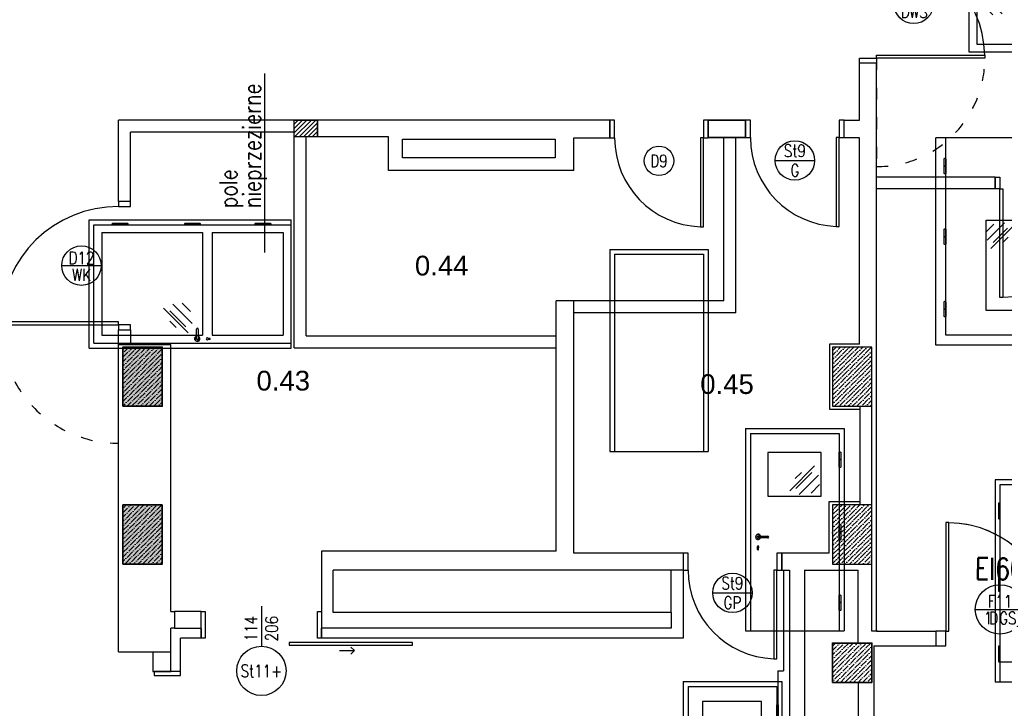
# Model space of a CAD drawing. Header units: millimetres. Extents: x 44889 to 52866, y -11417 to -4315.
# Tile 58 of 74: x 50444 to 50943, y -6979 to -6630. Entities that reach past the tile are written whole.
import ezdxf

# ---------------------------------------------------------------- set-up
doc = ezdxf.new("R2010")
doc.units = ezdxf.units.MM
doc.linetypes.add('Zestawienia drzwi i okien$0$ACAD_ISO03W100', pattern=[30, 12, -18])
doc.layers.get('0').update_dxf_attribs({"color": 9})
for name, color, linetype, lineweight in [('kreskowanie', 9, 'Continuous', 18), ('słupy gr0.7', 9, 'Continuous', 35), ('Zestawienia drzwi i okien$0$^ dymoszczelne', 251, 'Continuous', 25)]:
    doc.layers.add(name, color=color, linetype=linetype, lineweight=lineweight)
for name, color, linetype in [('Podkład', 9, 'Continuous'), ('Zestawienia drzwi i okien$0$+ stolarka przekrój', 251, 'Continuous'), ('Zestawienia drzwi i okien$0$^ opisy p.poż.', 251, 'Continuous'), ('Zestawienia drzwi i okien$0$^ opisy stolarki zestawcze', 251, 'Continuous')]:
    doc.layers.add(name, color=color, linetype=linetype)
doc.layers.add('Zestawienia drzwi i okien$0$+ stolarka widok', color=251, linetype='Continuous', plot=False)
doc.layers.add('Zestawienia drzwi i okien$0$^ opis stolarki', color=251, linetype='Continuous', lineweight=25, plot=False)
doc.styles.get("Standard").update_dxf_attribs({"font": 'arial.ttf', "height": 15})
doc.styles.add('Zestawienia drzwi i okien$0$1.100', font='romans.shx', dxfattribs={"width": 0.8, "height": 16})
doc.styles.add('Zestawienia drzwi i okien$0$anka1', font='romans.shx', dxfattribs={"width": 0.8})
pattern_1 = [(45, (44431.0084, -9527.6914), (0.841899, 3.08696304), [3.96875, -0.79375, 0, -0.79375])]

# ---------------------------------------------------------------- blocks, each defined once
blk = doc.blocks.new('słup 4')
at = {"layer": 'kreskowanie'}
h = blk.add_hatch(dxfattribs=at)
h.set_pattern_fill('ANSI36', color=256, style=0)
h.set_pattern_definition([(45, (-20, -40), (1.6838, 6.17393), [7.9375, -1.5875, 0, -1.5875])])
h.paths.add_polyline_path([(20, 20), (-20, 20), (-20, -40), (20, -40)])
at = {"layer": 'słupy gr0.7'}
blk.add_lwpolyline([(-20, -40), (20, -40), (20, 20), (-20, 20)], close=True, dxfattribs=at)
blk = doc.blocks.new('słup 2')
at = {"layer": 'kreskowanie'}
h = blk.add_hatch(dxfattribs=at)
h.set_pattern_fill('ANSI36', color=256, style=0)
h.set_pattern_definition([(45, (-1340, -20), (1.683798, 6.173926), [7.9375, -1.5875, 0, -1.5875])])
h.paths.add_polyline_path([(20, -20), (20, 20), (-20, 20), (-20, -20)])
at = {"layer": 'słupy gr0.7'}
blk.add_lwpolyline([(-20, -20), (20, -20), (20, 20), (-20, 20)], close=True, dxfattribs=at)
blk = doc.blocks.new('*U15380')
for p, q in [((-17.21, -9.49), (7.96, 15.68)), ((-11.63, 2.83), (-5.35, 9.11)), ((-11.09, -7.2), (5.15, 9.04)), ((-7.68, -13.42), (11.93, 6.2)), ((4.5, -11.79), (13.03, -3.26))]:
    blk.add_line(p, q)
blk = doc.blocks.new('*U15599')
at = {"layer": 'Zestawienia drzwi i okien$0$+ stolarka przekrój'}
for p, q in [((-42.5, 4), (42.5, 4)), ((-42.5, 4), (-42.5, -4)), ((-34.5, 4), (-34.5, -4)), ((-34.5, 0), (34.5, 0)), ((34.5, 4), (34.5, -4)), ((42.5, 4), (42.5, -4)), ((-42.5, -4), (42.5, -4))]:
    blk.add_line(p, q, dxfattribs=at)
at = {"layer": 'Zestawienia drzwi i okien$0$+ stolarka widok'}
for p, q in [((42.5, -157.17), (-42.5, -157.17)), ((-42.5, -157.17), (-42.5, -267.17)), ((42.5, -157.17), (42.5, -267.17)), ((34.5, -165.17), (-34.5, -165.17)), ((-34.5, -165.17), (-34.5, -259.17)), ((34.5, -165.17), (34.5, -259.17)), ((34.5, -259.17), (-34.5, -259.17)), ((42.5, -267.17), (-42.5, -267.17))]:
    blk.add_line(p, q, dxfattribs=at)
at = {"layer": 'Zestawienia drzwi i okien$0$^ opis stolarki'}
blk.add_circle((0, 90.72), 15, dxfattribs=at)
at = {"layer": 'Zestawienia drzwi i okien$0$+ stolarka widok'}
blk.add_blockref('*U15380', (-8.52, -239.9), dxfattribs=at)
at = {"layer": 'Zestawienia drzwi i okien$0$^ opis stolarki', "ltscale": 0.1, "insert": (0, 90.72), "char_height": 12.5, "attachment_point": 5, "rotation": 90, "style": 'Zestawienia drzwi i okien$0$anka1'}
blk.add_mtext('Oz2', dxfattribs=at)
at = {"layer": 'Zestawienia drzwi i okien$0$^ opisy p.poż.', "ltscale": 0.1, "insert": (0, 119.62), "char_height": 22, "attachment_point": 5, "rotation": 180, "style": 'Zestawienia drzwi i okien$0$anka1'}
blk.add_mtext('EI60', dxfattribs=at)
blk = doc.blocks.new('*U15404')
at = {"layer": 'Zestawienia drzwi i okien$0$+ stolarka przekrój'}
for points in [[(-50, -5), (-45, -5), (-45, 12.97), (-50, 12.97)], [(45, -5), (50, -5), (50, 12.97), (45, 12.97)], [(42, -95), (45, -95), (45, -5), (42, -5)]]:
    blk.add_lwpolyline(points, close=True, dxfattribs=at)
blk.add_arc((45, -5), 90, 180, 268.08979, dxfattribs=at)
at = {"layer": 'Zestawienia drzwi i okien$0$+ stolarka widok'}
for p, q in [((-50, -117.95), (-50, -322.95)), ((-50, -117.95), (50, -117.95)), ((50, -117.95), (50, -322.95)), ((-45, -122.95), (-45, -322.95)), ((-45, -122.95), (45, -122.95)), ((45, -122.95), (45, -322.95)), ((-50, -322.95), (50, -322.95))]:
    blk.add_line(p, q, dxfattribs=at)
at = {"layer": 'Zestawienia drzwi i okien$0$^ opis stolarki', "ltscale": 0.1}
blk.add_circle((0, -28.18), 15, dxfattribs=at)
at = {"layer": 'Zestawienia drzwi i okien$0$^ opis stolarki', "ltscale": 0.1, "insert": (0, -28.18), "char_height": 12.5, "attachment_point": 5, "line_spacing_factor": 0.8, "style": 'Zestawienia drzwi i okien$0$anka1'}
blk.add_mtext('D9', dxfattribs=at)
blk = doc.blocks.new('*U16308')
at = {"layer": 'Zestawienia drzwi i okien$0$+ stolarka przekrój', "linetype": 'Zestawienia drzwi i okien$0$ACAD_ISO03W100'}
blk.add_line((180, -5), (60, -5), dxfattribs=at)
at = {"layer": 'Zestawienia drzwi i okien$0$+ stolarka przekrój'}
for points in [[(-65, -5), (-60, -5), (-60, 7), (-65, 7)], [(60, -5), (65, -5), (65, 7), (60, 7)], [(57, -125), (60, -125), (60, -5), (57, -5)]]:
    blk.add_lwpolyline(points, close=True, dxfattribs=at)
blk.add_arc((59.61, -5.37), 119.61, 179.82221, 268.75122, dxfattribs=at)
at = {"layer": 'Zestawienia drzwi i okien$0$+ stolarka przekrój', "linetype": 'Zestawienia drzwi i okien$0$ACAD_ISO03W100'}
blk.add_arc((60.36, -5.36), 119.64, 269.8291, 0.1709, dxfattribs=at)
at = {"layer": 'Zestawienia drzwi i okien$0$+ stolarka widok'}
for p, q in [((-65, -300.18), (-65, -505.18)), ((-65, -300.18), (65, -300.18)), ((-60, -305.18), (-60, -505.18)), ((-60, -305.18), (60, -305.18)), ((60, -305.18), (60, -505.18)), ((65, -300.18), (65, -505.18)), ((61.6, -331.48), (60, -331.48)), ((61.6, -331.88), (60, -331.88)), ((61.6, -404.98), (60, -404.98)), ((61.6, -405.38), (60, -405.38)), ((-52.87, -422.68), (-52.87, -421.05)), ((-51.87, -422.68), (-51.87, -421.05)), ((61.6, -476.48), (60, -476.48)), ((61.6, -476.88), (60, -476.88)), ((-60, -485.18), (60, -485.18)), ((-65, -505.18), (65, -505.18))]:
    blk.add_line(p, q, dxfattribs=at)
for points in [[(60.8, -339.68), (60.8, -339.68, -0.414214), (60, -338.88), (60, -324.48, -0.414214), (60.8, -323.68), (60.8, -323.68, -0.414214), (61.6, -324.48), (61.6, -338.88, -0.414214)], [(60.8, -413.18), (60.8, -413.18, -0.414214), (60, -412.38), (60, -397.98, -0.414214), (60.8, -397.18), (60.8, -397.18, -0.414214), (61.6, -397.98), (61.6, -412.38, -0.414214)], [(60.8, -484.68), (60.8, -484.68, -0.414214), (60, -483.88), (60, -469.48, -0.414214), (60.8, -468.68), (60.8, -468.68, -0.414214), (61.6, -469.48), (61.6, -483.88, -0.414214)]]:
    blk.add_lwpolyline(points, format="xyb", close=True, dxfattribs=at)
for points in [[(-52.37, -409.33), (-42.37, -409.33)], [(-42.37, -411.04), (-52.37, -411.04)]]:
    blk.add_lwpolyline(points, dxfattribs=at)
for centre, radius, start, end in [((-52.37, -410.18), 2.5, 19.95019, 340.04981), ((-52.16, -409.68), 2.5, 19.95019, 340.04981), ((-52.37, -410.18), 0.853, 90, 270), ((-42.37, -410.18), 0.853, 270, 90), ((-52.37, -420.18), 1, 300, 240), ((-52.37, -422.68), 0.5, 180, 360)]:
    blk.add_arc(centre, radius, start, end, dxfattribs=at)
at = {"layer": 'Zestawienia drzwi i okien$0$^ opis stolarki'}
blk.add_line((0, -62.67), (0, -22.67), dxfattribs=at)
blk.add_circle((0, -42.67), 20, dxfattribs=at)
at = {"layer": 'Zestawienia drzwi i okien$0$^ opis stolarki', "ltscale": 0.1, "char_height": 12.5, "attachment_point": 5, "rotation": 90, "style": 'Zestawienia drzwi i okien$0$anka1'}
for s, insert in [('D12', (-7.9, -42.67)), ('WK', (9.31, -42.67))]:
    blk.add_mtext(s, dxfattribs=dict(at, insert=insert))
blk = doc.blocks.new('*U16239')
at = {"layer": 'Zestawienia drzwi i okien$0$+ stolarka przekrój'}
for points in [[(-55, -5), (-60, -5), (-60, 7), (-55, 7)], [(60, -5), (55, -5), (55, 7), (60, 7)], [(-52, -115), (-55, -115), (-55, -5), (-52, -5)]]:
    blk.add_lwpolyline(points, close=True, dxfattribs=at)
blk.add_arc((-54.18, -5.79), 109.18, 271.14443, 0.41364, dxfattribs=at)
at = {"layer": 'Zestawienia drzwi i okien$0$+ stolarka widok'}
for p, q in [((-60, -300), (-60, -505)), ((60, -300), (-60, -300)), ((-55, -305), (-55, -505)), ((55, -305), (-55, -305)), ((55, -305), (55, -505)), ((60, -300), (60, -505)), ((-56.6, -331.3), (-55, -331.3)), ((-56.6, -331.7), (-55, -331.7)), ((-56.6, -404.8), (-55, -404.8)), ((-56.6, -405.2), (-55, -405.2)), ((46.87, -422.5), (46.87, -420.87)), ((47.87, -422.5), (47.87, -420.87)), ((-56.6, -476.3), (-55, -476.3)), ((-56.6, -476.7), (-55, -476.7)), ((55, -485), (-55, -485)), ((60, -505), (-60, -505))]:
    blk.add_line(p, q, dxfattribs=at)
for points in [[(-55.8, -339.5), (-55.8, -339.5, 0.414214), (-55, -338.7), (-55, -324.3, 0.414214), (-55.8, -323.5), (-55.8, -323.5, 0.414214), (-56.6, -324.3), (-56.6, -338.7, 0.414214)], [(-55.8, -413), (-55.8, -413, 0.414214), (-55, -412.2), (-55, -397.8, 0.414214), (-55.8, -397), (-55.8, -397, 0.414214), (-56.6, -397.8), (-56.6, -412.2, 0.414214)], [(-55.8, -484.5), (-55.8, -484.5, 0.414214), (-55, -483.7), (-55, -469.3, 0.414214), (-55.8, -468.5), (-55.8, -468.5, 0.414214), (-56.6, -469.3), (-56.6, -483.7, 0.414214)]]:
    blk.add_lwpolyline(points, format="xyb", close=True, dxfattribs=at)
for points in [[(47.37, -409.15), (37.37, -409.15)], [(37.37, -410.85), (47.37, -410.85)]]:
    blk.add_lwpolyline(points, dxfattribs=at)
for centre, radius, start, end in [((37.37, -410), 0.853, 90, 270), ((47.15, -409.5), 2.5, 199.95019, 160.04981), ((47.37, -410), 2.5, 199.95019, 160.04981), ((47.37, -410), 0.853, 270, 90), ((47.37, -420), 1, 300, 240), ((47.37, -422.5), 0.5, 180, 0)]:
    blk.add_arc(centre, radius, start, end, dxfattribs=at)
at = {"layer": 'Zestawienia drzwi i okien$0$^ opis stolarki'}
blk.add_line((20, -37.83), (-20, -37.83), dxfattribs=at)
blk.add_circle((0, -37.83), 20, dxfattribs=at)
at = {"layer": 'Zestawienia drzwi i okien$0$^ opis stolarki', "ltscale": 0.1, "char_height": 12.5, "attachment_point": 5, "style": 'Zestawienia drzwi i okien$0$anka1'}
for s, insert in [('D11', (0, -29.58)), ('K', (0, -46.7))]:
    blk.add_mtext(s, dxfattribs=dict(at, insert=insert))
blk = doc.blocks.new('*U15713')
at = {"layer": 'Zestawienia drzwi i okien$0$+ stolarka przekrój', "linetype": 'Zestawienia drzwi i okien$0$ACAD_ISO03W100'}
blk.add_line((55, -115), (55, -5), dxfattribs=at)
at = {"layer": 'Zestawienia drzwi i okien$0$+ stolarka przekrój'}
for points in [[(-65, -5), (-55, -5), (-55, 10.03), (-65, 10.03)], [(55, -5), (65, -5), (65, 10.03), (55, 10.03)], [(52, -115), (55, -115), (55, -5), (52, -5)]]:
    blk.add_lwpolyline(points, close=True, dxfattribs=at)
blk.add_arc((53.63, -6.33), 108.64, 179.30082, 269.14111, dxfattribs=at)
at = {"layer": 'Zestawienia drzwi i okien$0$+ stolarka przekrój', "linetype": 'Zestawienia drzwi i okien$0$ACAD_ISO03W100'}
blk.add_arc((53.7, -6.3), 108.71, 179.31738, 270.68262, dxfattribs=at)
at = {"layer": 'Zestawienia drzwi i okien$0$+ stolarka widok'}
for p, q in [((-65, -295), (-65, -505)), ((-65, -295), (65, -295)), ((65, -295), (65, -505)), ((-55, -305), (-55, -505)), ((-55, -305), (55, -305)), ((55, -305), (55, -505)), ((56.6, -331.3), (55, -331.3)), ((56.6, -331.7), (55, -331.7)), ((56.6, -404.8), (55, -404.8)), ((56.6, -405.2), (55, -405.2)), ((-47.87, -422.5), (-47.87, -420.87)), ((-46.87, -422.5), (-46.87, -420.87)), ((56.6, -476.3), (55, -476.3)), ((56.6, -476.7), (55, -476.7)), ((-65, -505), (65, -505))]:
    blk.add_line(p, q, dxfattribs=at)
for points in [[(55.8, -339.5), (55.8, -339.5, -0.414214), (55, -338.7), (55, -324.3, -0.414214), (55.8, -323.5), (55.8, -323.5, -0.414214), (56.6, -324.3), (56.6, -338.7, -0.414214)], [(55.8, -413), (55.8, -413, -0.414214), (55, -412.2), (55, -397.8, -0.414214), (55.8, -397), (55.8, -397, -0.414214), (56.6, -397.8), (56.6, -412.2, -0.414214)], [(55.8, -484.5), (55.8, -484.5, -0.414214), (55, -483.7), (55, -469.3, -0.414214), (55.8, -468.5), (55.8, -468.5, -0.414214), (56.6, -469.3), (56.6, -483.7, -0.414214)]]:
    blk.add_lwpolyline(points, format="xyb", close=True, dxfattribs=at)
blk.add_lwpolyline([(-14, -330), (14, -330), (14, -421.64), (-14, -421.64)], close=True, dxfattribs=at)
for points in [[(-47.37, -409.15), (-37.37, -409.15)], [(-37.37, -410.85), (-47.37, -410.85)]]:
    blk.add_lwpolyline(points, dxfattribs=at)
for centre, radius, start, end in [((-47.37, -410), 2.5, 19.95019, 340.04981), ((-47.15, -409.5), 2.5, 19.95019, 340.04981), ((-47.37, -410), 0.853, 90, 270), ((-37.37, -410), 0.853, 270, 90), ((-47.37, -420), 1, 300, 240), ((-47.37, -422.5), 0.5, 180, 0)]:
    blk.add_arc(centre, radius, start, end, dxfattribs=at)
at = {"layer": 'Zestawienia drzwi i okien$0$^ dymoszczelne', "ltscale": 0.1}
blk.add_circle((0, -27.1), 25, dxfattribs=at)
at = {"layer": 'Zestawienia drzwi i okien$0$^ opis stolarki', "ltscale": 0.1}
blk.add_line((25, -27.1), (-25, -27.1), dxfattribs=at)
at = {"layer": 'Zestawienia drzwi i okien$0$+ stolarka widok', "xscale": 0.9000000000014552, "yscale": 0.9000000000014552, "zscale": 0.9000000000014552}
blk.add_blockref('*U15380', (2.23, -407.05), dxfattribs=at)
at = {"layer": 'Zestawienia drzwi i okien$0$^ dymoszczelne', "ltscale": 0.1, "insert": (6.43, -18.23), "char_height": 12.5, "attachment_point": 5, "rotation": 180, "style": 'Zestawienia drzwi i okien$0$anka1'}
blk.add_mtext('D', dxfattribs=at)
at = {"layer": 'Zestawienia drzwi i okien$0$^ opis stolarki', "ltscale": 0.1, "char_height": 12.5, "attachment_point": 5, "rotation": 180, "style": 'Zestawienia drzwi i okien$0$anka1'}
for s, insert in [('1 GS', (-0.21, -18.23)), ('F11', (0, -35.34))]:
    blk.add_mtext(s, dxfattribs=dict(at, insert=insert))
at = {"layer": 'Zestawienia drzwi i okien$0$^ opisy p.poż.', "ltscale": 0.1, "insert": (0, -68.16), "char_height": 22, "attachment_point": 5, "rotation": 179.78606, "style": 'Zestawienia drzwi i okien$0$anka1'}
blk.add_mtext('EI60', dxfattribs=at)
blk = doc.blocks.new('*U15755')
at = {"layer": 'Zestawienia drzwi i okien$0$+ stolarka przekrój', "linetype": 'Zestawienia drzwi i okien$0$ACAD_ISO03W100'}
blk.add_line((180, -5), (60, -5), dxfattribs=at)
at = {"layer": 'Zestawienia drzwi i okien$0$+ stolarka przekrój'}
for points in [[(-65, -5), (-60, -5), (-60, 12), (-65, 12)], [(60, -5), (65, -5), (65, 12), (60, 12)], [(57, -125), (60, -125), (60, -5), (57, -5)]]:
    blk.add_lwpolyline(points, close=True, dxfattribs=at)
blk.add_arc((59.61, -5.37), 119.61, 179.82221, 268.75122, dxfattribs=at)
at = {"layer": 'Zestawienia drzwi i okien$0$+ stolarka przekrój', "linetype": 'Zestawienia drzwi i okien$0$ACAD_ISO03W100'}
blk.add_arc((60.36, -5.36), 119.64, 269.8291, 0.1709, dxfattribs=at)
at = {"layer": 'Zestawienia drzwi i okien$0$+ stolarka widok'}
for p, q in [((-65, -300), (-65, -505)), ((-65, -300), (65, -300)), ((-60, -305), (-60, -505)), ((-60, -305), (60, -305)), ((60, -305), (60, -505)), ((65, -300), (65, -505)), ((52, -313), (-52, -313)), ((-52, -313), (-52, -415)), ((52, -313), (52, -415)), ((61.6, -331.3), (60, -331.3)), ((61.6, -331.7), (60, -331.7)), ((61.6, -404.8), (60, -404.8)), ((61.6, -405.2), (60, -405.2)), ((52, -415), (-52, -415)), ((-56.18, -422.5), (-56.18, -420.87)), ((-55.18, -422.5), (-55.18, -420.87)), ((-52, -425), (-52, -497)), ((52, -425), (-52, -425)), ((52, -425), (52, -497)), ((61.6, -476.3), (60, -476.3)), ((61.6, -476.7), (60, -476.7)), ((52, -497), (-52, -497)), ((-65, -505), (65, -505))]:
    blk.add_line(p, q, dxfattribs=at)
for points in [[(60.8, -339.5), (60.8, -339.5, -0.414214), (60, -338.7), (60, -324.3, -0.414214), (60.8, -323.5), (60.8, -323.5, -0.414214), (61.6, -324.3), (61.6, -338.7, -0.414214)], [(60.8, -413), (60.8, -413, -0.414214), (60, -412.2), (60, -397.8, -0.414214), (60.8, -397), (60.8, -397, -0.414214), (61.6, -397.8), (61.6, -412.2, -0.414214)], [(60.8, -484.5), (60.8, -484.5, -0.414214), (60, -483.7), (60, -469.3, -0.414214), (60.8, -468.5), (60.8, -468.5, -0.414214), (61.6, -469.3), (61.6, -483.7, -0.414214)]]:
    blk.add_lwpolyline(points, format="xyb", close=True, dxfattribs=at)
for points in [[(-55.68, -409.15), (-45.68, -409.15)], [(-45.68, -410.85), (-55.68, -410.85)]]:
    blk.add_lwpolyline(points, dxfattribs=at)
for centre, radius, start, end in [((-55.68, -410), 2.5, 19.95019, 340.04981), ((-55.46, -409.5), 2.5, 19.95019, 340.04981), ((-55.68, -410), 0.853, 90, 270), ((-45.68, -410), 0.853, 270, 90), ((-55.68, -420), 1, 300, 240), ((-55.68, -422.5), 0.5, 180, 0)]:
    blk.add_arc(centre, radius, start, end, dxfattribs=at)
at = {"layer": 'Zestawienia drzwi i okien$0$^ opis stolarki'}
blk.add_line((0, -22.67), (0, -62.67), dxfattribs=at)
blk.add_circle((0, -42.67), 20, dxfattribs=at)
at = {"layer": 'Zestawienia drzwi i okien$0$^ opisy stolarki zestawcze'}
blk.add_line((213.53, -478.15), (31.8, -478.15), dxfattribs=at)
at = {"layer": 'Zestawienia drzwi i okien$0$+ stolarka widok'}
blk.add_blockref('*U15380', (-32.4, -391.16), dxfattribs=at)
at = {"layer": 'Zestawienia drzwi i okien$0$^ opis stolarki', "ltscale": 0.1, "char_height": 12.5, "attachment_point": 5, "rotation": 270, "style": 'Zestawienia drzwi i okien$0$anka1'}
for s, insert in [('A12', (7.9, -42.67)), ('W', (-9.31, -42.67))]:
    blk.add_mtext(s, dxfattribs=dict(at, insert=insert))
at = {"layer": 'Zestawienia drzwi i okien$0$^ opisy stolarki zestawcze', "insert": (76.7, -456.29), "char_height": 18, "attachment_point": 4, "line_spacing_factor": 0.8, "style": 'Zestawienia drzwi i okien$0$1.100'}
blk.add_mtext('\\A1;pole\\Pnieprzezierne', dxfattribs=at)
blk = doc.blocks.new('*U15568')
at = {"layer": 'Zestawienia drzwi i okien$0$+ stolarka przekrój'}
for points in [[(-55, -5), (-60, -5), (-60, 12), (-55, 12)], [(60, -5), (55, -5), (55, 12), (60, 12)], [(-52, -115), (-55, -115), (-55, -5), (-52, -5)]]:
    blk.add_lwpolyline(points, close=True, dxfattribs=at)
at = {"layer": 'Zestawienia drzwi i okien$0$+ stolarka przekrój', "linetype": 'Zestawienia drzwi i okien$0$ACAD_ISO03W100'}
blk.add_lwpolyline([(-55, -5), (-165, -5, 0.418335), (-55, -115, 1.47803)], format="xyb", dxfattribs=at)
at = {"layer": 'Zestawienia drzwi i okien$0$+ stolarka przekrój'}
blk.add_arc((-54.18, -5.79), 109.18, 271.14443, 0.41364, dxfattribs=at)
at = {"layer": 'Zestawienia drzwi i okien$0$+ stolarka widok'}
for p, q in [((-60, -300), (-60, -505)), ((60, -300), (-60, -300)), ((-55, -305), (-55, -505)), ((55, -305), (-55, -305)), ((55, -305), (55, -505)), ((60, -300), (60, -505)), ((-47, -313), (-47, -415)), ((-47, -313), (47, -313)), ((47, -313), (47, -415)), ((-56.6, -331.3), (-55, -331.3)), ((-56.6, -331.7), (-55, -331.7)), ((-56.6, -404.8), (-55, -404.8)), ((-56.6, -405.2), (-55, -405.2)), ((-47, -415), (47, -415)), ((-47, -425), (-47, -497)), ((-47, -425), (47, -425)), ((47, -425), (47, -497)), ((49.99, -422.5), (49.99, -420.87)), ((50.99, -422.5), (50.99, -420.87)), ((-56.6, -476.3), (-55, -476.3)), ((-56.6, -476.7), (-55, -476.7)), ((-47, -497), (47, -497)), ((60, -505), (-60, -505))]:
    blk.add_line(p, q, dxfattribs=at)
for points in [[(-55.8, -339.5), (-55.8, -339.5, 0.414214), (-55, -338.7), (-55, -324.3, 0.414214), (-55.8, -323.5), (-55.8, -323.5, 0.414214), (-56.6, -324.3), (-56.6, -338.7, 0.414214)], [(-55.8, -413), (-55.8, -413, 0.414214), (-55, -412.2), (-55, -397.8, 0.414214), (-55.8, -397), (-55.8, -397, 0.414214), (-56.6, -397.8), (-56.6, -412.2, 0.414214)], [(-55.8, -484.5), (-55.8, -484.5, 0.414214), (-55, -483.7), (-55, -469.3, 0.414214), (-55.8, -468.5), (-55.8, -468.5, 0.414214), (-56.6, -469.3), (-56.6, -483.7, 0.414214)]]:
    blk.add_lwpolyline(points, format="xyb", close=True, dxfattribs=at)
for points in [[(50.49, -409.15), (40.49, -409.15)], [(40.49, -410.85), (50.49, -410.85)]]:
    blk.add_lwpolyline(points, dxfattribs=at)
for centre, radius, start, end in [((40.49, -410), 0.853, 90, 270), ((50.27, -409.5), 2.5, 199.95019, 160.04981), ((50.49, -410), 2.5, 199.95019, 160.04981), ((50.49, -410), 0.853, 270, 90), ((50.49, -420), 1, 300, 240), ((50.49, -422.5), 0.5, 180, 0)]:
    blk.add_arc(centre, radius, start, end, dxfattribs=at)
at = {"layer": 'Zestawienia drzwi i okien$0$^ dymoszczelne', "ltscale": 0.1}
blk.add_line((0, -22.83), (0, -62.83), dxfattribs=at)
blk.add_circle((0, -42.83), 20, dxfattribs=at)
at = {"layer": 'Zestawienia drzwi i okien$0$^ opisy stolarki zestawcze'}
blk.add_line((204.81, -475.67), (23.08, -475.67), dxfattribs=at)
at = {"layer": 'Zestawienia drzwi i okien$0$+ stolarka widok', "xscale": -1}
blk.add_blockref('*U15380', (27.4, -391.16), dxfattribs=at)
at = {"layer": 'Zestawienia drzwi i okien$0$^ dymoszczelne', "ltscale": 0.1, "insert": (-7.8, -34.29), "char_height": 12.5, "attachment_point": 5, "rotation": 270, "line_spacing_factor": 0.8, "style": 'Zestawienia drzwi i okien$0$anka1'}
blk.add_mtext('D', dxfattribs=at)
at = {"layer": 'Zestawienia drzwi i okien$0$^ opis stolarki', "ltscale": 0.1, "char_height": 12.5, "attachment_point": 5, "rotation": 270, "line_spacing_factor": 0.8, "style": 'Zestawienia drzwi i okien$0$anka1'}
for s, insert in [('A11', (8.19, -42.83)), ('WS', (-7.8, -47.59))]:
    blk.add_mtext(s, dxfattribs=dict(at, insert=insert))
at = {"layer": 'Zestawienia drzwi i okien$0$^ opisy stolarki zestawcze', "insert": (67.98, -453.81), "char_height": 18, "attachment_point": 4, "line_spacing_factor": 0.8, "style": 'Zestawienia drzwi i okien$0$1.100'}
blk.add_mtext('\\A1;pole\\Pnieprzezierne', dxfattribs=at)
blk = doc.blocks.new('*U15513')
at = {"layer": 'Zestawienia drzwi i okien$0$+ stolarka przekrój'}
for points in [[(-50, -5), (-45, -5), (-45, 12.61), (-50, 12.61)], [(45, -5), (50, -5), (50, 12.61), (45, 12.61)], [(42, -95), (45, -95), (45, -5), (42, -5)]]:
    blk.add_lwpolyline(points, close=True, dxfattribs=at)
blk.add_arc((45, -5), 90, 180, 268.08979, dxfattribs=at)
at = {"layer": 'Zestawienia drzwi i okien$0$+ stolarka widok'}
for p, q in [((-50, -300), (-50, -505)), ((-50, -300), (50, -300)), ((-45, -305), (-45, -505)), ((-45, -305), (45, -305)), ((45, -305), (45, -505)), ((50, -300), (50, -505)), ((46.6, -331.3), (45, -331.3)), ((46.6, -331.7), (45, -331.7)), ((46.6, -404.8), (45, -404.8)), ((46.6, -405.2), (45, -405.2)), ((-37.87, -422.5), (-37.87, -420.87)), ((-36.87, -422.5), (-36.87, -420.87)), ((46.6, -476.3), (45, -476.3)), ((46.6, -476.7), (45, -476.7)), ((-50, -505), (50, -505))]:
    blk.add_line(p, q, dxfattribs=at)
blk.add_lwpolyline([(-27.44, -324.38), (-27.44, -368.38), (26.56, -368.38), (26.56, -324.38)], close=True, dxfattribs=at)
for points in [[(45.8, -339.5), (45.8, -339.5, -0.414214), (45, -338.7), (45, -324.3, -0.414214), (45.8, -323.5), (45.8, -323.5, -0.414214), (46.6, -324.3), (46.6, -338.7, -0.414214)], [(45.8, -413), (45.8, -413, -0.414214), (45, -412.2), (45, -397.8, -0.414214), (45.8, -397), (45.8, -397, -0.414214), (46.6, -397.8), (46.6, -412.2, -0.414214)], [(45.8, -484.5), (45.8, -484.5, -0.414214), (45, -483.7), (45, -469.3, -0.414214), (45.8, -468.5), (45.8, -468.5, -0.414214), (46.6, -469.3), (46.6, -483.7, -0.414214)]]:
    blk.add_lwpolyline(points, format="xyb", close=True, dxfattribs=at)
for points in [[(-37.37, -409.15), (-27.37, -409.15)], [(-27.37, -410.85), (-37.37, -410.85)]]:
    blk.add_lwpolyline(points, dxfattribs=at)
for centre, radius, start, end in [((-37.37, -410), 2.5, 19.95019, 340.04981), ((-37.16, -409.5), 2.5, 19.95019, 340.04981), ((-37.37, -410), 0.853, 90, 270), ((-27.37, -410), 0.853, 270, 90), ((-37.37, -420), 1, 300, 240), ((-37.37, -422.5), 0.5, 180, 0)]:
    blk.add_arc(centre, radius, start, end, dxfattribs=at)
at = {"layer": 'Zestawienia drzwi i okien$0$^ opis stolarki', "ltscale": 0.1}
blk.add_line((-20, -28.18), (20, -28.18), dxfattribs=at)
blk.add_circle((0, -28.18), 20, dxfattribs=at)
at = {"layer": 'Zestawienia drzwi i okien$0$+ stolarka widok'}
blk.add_blockref('*U15380', (12.06, -353.51), dxfattribs=at)
at = {"layer": 'Zestawienia drzwi i okien$0$^ opis stolarki', "ltscale": 0.1, "char_height": 12.5, "attachment_point": 5, "line_spacing_factor": 0.8, "style": 'Zestawienia drzwi i okien$0$anka1'}
for s, insert in [('St9', (0, -18.38)), ('G', (0, -38.18))]:
    blk.add_mtext(s, dxfattribs=dict(at, insert=insert))
blk = doc.blocks.new('*U15701')
at = {"layer": 'Zestawienia drzwi i okien$0$+ stolarka przekrój'}
for points in [[(-50, -5), (-45, -5), (-45, 12), (-50, 12)], [(45, -5), (50, -5), (50, 12), (45, 12)], [(42, -95), (45, -95), (45, -5), (42, -5)]]:
    blk.add_lwpolyline(points, close=True, dxfattribs=at)
blk.add_arc((45, -5), 90, 180, 268.08979, dxfattribs=at)
at = {"layer": 'Zestawienia drzwi i okien$0$+ stolarka widok'}
for p, q in [((-50, -117.95), (-50, -322.95)), ((-50, -117.95), (50, -117.95)), ((50, -117.95), (50, -322.95)), ((-45, -122.95), (-45, -322.95)), ((-45, -122.95), (45, -122.95)), ((45, -122.95), (45, -322.95)), ((46.6, -149.25), (45, -149.25)), ((46.6, -149.65), (45, -149.65)), ((46.6, -222.75), (45, -222.75)), ((46.6, -223.15), (45, -223.15)), ((-37.87, -240.45), (-37.87, -238.81)), ((-36.87, -240.45), (-36.87, -238.81)), ((46.6, -294.25), (45, -294.25)), ((46.6, -294.65), (45, -294.65)), ((-50, -322.95), (50, -322.95))]:
    blk.add_line(p, q, dxfattribs=at)
blk.add_lwpolyline([(-30.44, -138.33), (-30.44, -203.33), (29.56, -203.33), (29.56, -138.33)], close=True, dxfattribs=at)
for points in [[(45.8, -157.45), (45.8, -157.45, -0.414214), (45, -156.65), (45, -142.25, -0.414214), (45.8, -141.45), (45.8, -141.45, -0.414214), (46.6, -142.25), (46.6, -156.65, -0.414214)], [(45.8, -230.95), (45.8, -230.95, -0.414214), (45, -230.15), (45, -215.75, -0.414214), (45.8, -214.95), (45.8, -214.95, -0.414214), (46.6, -215.75), (46.6, -230.15, -0.414214)], [(45.8, -302.45), (45.8, -302.45, -0.414214), (45, -301.65), (45, -287.25, -0.414214), (45.8, -286.45), (45.8, -286.45, -0.414214), (46.6, -287.25), (46.6, -301.65, -0.414214)]]:
    blk.add_lwpolyline(points, format="xyb", close=True, dxfattribs=at)
for points in [[(-37.37, -227.09), (-27.37, -227.09)], [(-27.37, -228.8), (-37.37, -228.8)]]:
    blk.add_lwpolyline(points, dxfattribs=at)
for centre, radius, start, end in [((-37.37, -227.95), 2.5, 19.95019, 340.04981), ((-37.16, -227.45), 2.5, 19.95019, 340.04981), ((-37.37, -227.95), 0.853, 90, 270), ((-27.37, -227.95), 0.853, 270, 90), ((-37.37, -237.95), 1, 300, 240), ((-37.37, -240.45), 0.5, 180, 0)]:
    blk.add_arc(centre, radius, start, end, dxfattribs=at)
at = {"layer": 'Zestawienia drzwi i okien$0$^ opis stolarki', "ltscale": 0.1}
blk.add_line((-20, -28.18), (20, -28.18), dxfattribs=at)
blk.add_circle((0, -28.18), 20, dxfattribs=at)
at = {"layer": 'Zestawienia drzwi i okien$0$^ opis stolarki', "ltscale": 0.1, "char_height": 12.5, "attachment_point": 5, "line_spacing_factor": 0.8, "style": 'Zestawienia drzwi i okien$0$anka1'}
for s, insert in [('St9', (0, -18.38)), ('GP', (0, -38.18))]:
    blk.add_mtext(s, dxfattribs=dict(at, insert=insert))

msp = doc.modelspace()

# ---------------------------------------------------------------- hatches: boundary and pattern name
at = {"layer": 'Podkład', "ltscale": 2}
h = msp.add_hatch(dxfattribs=at)
h.set_pattern_fill('ANSI31', color=256, scale=0.5, style=0)
h.set_pattern_definition([(45, (73731.9347, -11628.8177), (-1.12253202, 1.12253202), [])])
h.paths.add_polyline_path([(50582.94, -6681.13), (50594.83, -6681.13), (50594.83, -6689.61), (50582.94, -6689.61)])
at = {"layer": 'Podkład'}
h = msp.add_hatch(dxfattribs=at)
h.set_pattern_fill('ANSI36', color=256, scale=0.5, style=0)
h.set_pattern_definition(pattern_1)
h.paths.add_polyline_path([(49776.02, -6906.13), (49796.02, -6906.13), (49796.02, -6876.13), (49776.02, -6876.13)])
h.paths.add_polyline_path([(50136.02, -6906.13), (50156.02, -6906.13), (50156.02, -6876.13), (50136.02, -6876.13)])
h.paths.add_polyline_path([(50496.02, -6906.13), (50516.02, -6906.13), (50516.02, -6876.13), (50496.02, -6876.13)])
h.paths.add_polyline_path([(50496.02, -6826.13), (50516.02, -6826.13), (50516.02, -6796.13), (50496.02, -6796.13)])
h = msp.add_hatch(dxfattribs=at)
h.set_pattern_fill('ANSI36', color=256, scale=0.5, style=0)
h.set_pattern_definition(pattern_1)
h.paths.add_polyline_path([(50856.02, -6906.13), (50876.02, -6906.13), (50876.02, -6876.13), (50856.02, -6876.13)])
h.paths.add_polyline_path([(50856.02, -6826.13), (50876.02, -6826.13), (50876.02, -6796.13), (50856.02, -6796.13)])

# ---------------------------------------------------------------- linework, layer by layer
for p, q in [((50878.33, -6652.11), (50869.83, -6652.11)), ((50869.83, -6681.13), (50869.83, -6652.11)), ((50878.33, -6940.11), (50878.33, -6652.11)), ((50594.83, -6681.13), (50493.83, -6681.13)), ((50493.83, -6722.33), (50493.83, -6681.13)), ((50743.02, -6681.13), (50594.83, -6681.13)), ((50594.83, -6689.61), (50594.83, -6681.13)), ((50743.02, -6690.11), (50743.02, -6681.13)), ((50861.95, -6681.13), (50869.83, -6681.13)), ((50861.95, -6690.11), (50861.95, -6681.13)), ((50869.58, -6681.13), (50869.58, -6681.13)), ((50499.83, -6722.33), (50499.83, -6687.13)), ((50582.94, -6687.13), (50499.83, -6687.13)), ((50582.94, -6796.47), (50582.94, -6687.13)), ((50594.83, -6689.61), (50588.94, -6689.61)), ((50588.94, -6790.47), (50588.94, -6689.61)), ((50630.83, -6689.61), (50594.83, -6689.61)), ((50630.83, -6706.61), (50630.83, -6689.61)), ((50637.83, -6700.18), (50637.83, -6690.68)), ((50637.83, -6690.68), (50715.27, -6690.68)), ((50715.27, -6690.68), (50715.27, -6700.18)), ((50724.83, -6690.11), (50724.83, -6690.11)), ((50724.83, -6706.61), (50724.83, -6690.11)), ((50724.83, -6690.11), (50743.02, -6690.11)), ((50800.95, -6772.68), (50800.95, -6690.11)), ((50806.95, -6778.68), (50806.95, -6690.11)), ((50869.83, -6690.11), (50861.95, -6690.11)), ((50869.83, -6794.63), (50869.83, -6690.11)), ((50715.27, -6700.18), (50637.83, -6700.18)), ((50724.83, -6706.61), (50630.83, -6706.61)), ((50938.52, -6709.9), (50878.33, -6709.9)), ((50938.52, -6709.9), (50938.52, -6715.9)), ((50938.52, -6715.9), (50878.33, -6715.9)), ((50499.83, -6722.33), (50493.83, -6722.33)), ((50715.83, -6899.61), (50715.83, -6772.68)), ((50724.83, -6772.68), (50715.83, -6772.68)), ((50800.95, -6772.68), (50724.83, -6772.68)), ((50724.83, -6900.61), (50724.83, -6772.68)), ((50806.95, -6778.68), (50724.83, -6778.68)), ((50588.94, -6790.47), (50715.83, -6790.47)), ((50493.83, -6950.61), (50493.83, -6794.83)), ((50493.83, -6794.83), (50520.27, -6794.83)), ((50520.27, -6930.11), (50520.27, -6794.83)), ((50582.94, -6796.47), (50715.83, -6796.47)), ((50869.83, -6794.63), (50854.52, -6794.63)), ((50854.52, -6794.63), (50854.52, -6827.63)), ((50854.52, -6827.63), (50870.02, -6827.63)), ((50870.02, -6876.13), (50870.02, -6826.13)), ((50870.02, -6874.63), (50870.02, -6827.63)), ((50876.02, -6876.13), (50876.02, -6826.13)), ((50870.02, -6874.63), (50854.27, -6874.63)), ((50854.27, -6874.63), (50854.27, -6900.61)), ((50715.83, -6899.61), (50596.77, -6899.61)), ((50596.77, -6899.61), (50596.77, -6930.11)), ((50780.27, -6900.61), (50724.83, -6900.61)), ((50780.27, -6900.61), (50780.27, -6909.11)), ((50830.27, -6900.61), (50830.27, -6909.11)), ((50854.27, -6900.61), (50830.27, -6900.61)), ((50602.77, -6930.61), (50602.77, -6909.18)), ((50780.27, -6909.18), (50602.77, -6909.18)), ((50774.27, -6930.61), (50774.27, -6909.18)), ((50780.27, -6909.11), (50780.27, -6943.61)), ((50830.27, -6909.11), (50834.27, -6909.11)), ((50831.27, -6909.11), (50831.27, -6960.14)), ((50834.27, -6909.11), (50834.27, -7243.88)), ((50841.77, -6909.11), (50841.77, -7244.88)), ((50841.77, -6909.11), (50869.02, -6909.11)), ((50869.02, -6946.12), (50869.02, -6909.11)), ((50520.27, -6930.11), (50522.27, -6930.11)), ((50522.27, -6930.11), (50522.27, -6938.61)), ((50596.77, -6930.11), (50596.77, -6930.11)), ((50596.77, -6930.11), (50596.77, -6938.61)), ((50774.27, -6930.61), (50602.77, -6930.61)), ((50774.27, -6930.61), (50774.27, -6938.61)), ((50520.27, -6950.61), (50520.27, -6938.61)), ((50522.27, -6938.61), (50520.27, -6938.61)), ((50535.77, -6938.84), (50535.77, -6943.61)), ((50774.27, -6938.61), (50596.77, -6938.61)), ((50596.77, -6943.61), (50596.77, -6938.61)), ((50535.77, -6943.61), (50525.27, -6943.61)), ((50525.27, -6960.61), (50525.27, -6943.61)), ((50780.27, -6943.61), (50596.77, -6943.61)), ((50878.33, -6940.11), (50908.52, -6940.11)), ((50908.52, -6940.11), (50908.52, -6947.63)), ((50877.02, -6947.63), (50908.52, -6947.63)), ((50877.02, -6947.63), (50877.02, -7319.13)), ((50493.83, -6950.61), (50520.27, -6950.61)), ((50525.27, -6960.61), (50520.27, -6960.61)), ((50828.27, -6960.14), (50828.27, -7238.88)), ((50828.27, -6960.14), (50831.27, -6960.14)), ((50869.02, -6966.13), (50869.02, -7246.13))]:
    msp.add_line(p, q, dxfattribs=at)
at = {"layer": 'Podkład', "ltscale": 0.1}
msp.add_line((50566.27, -6927.42), (50566.27, -6947.75), dxfattribs=at)
at = {"layer": 'Podkład'}
for points in [[(50582.94, -6681.13), (50594.83, -6681.13), (50594.83, -6689.61), (50582.94, -6689.61)], [(50793.02, -6681.13), (50811.95, -6681.13), (50811.95, -6689.93), (50793.02, -6689.93)], [(50793.02, -6689.93), (50811.95, -6689.93), (50811.95, -6681.13), (50793.02, -6681.13)], [(50496.02, -6826.13), (50516.02, -6826.13), (50516.02, -6796.13), (50496.02, -6796.13)], [(50856.02, -6826.13), (50876.02, -6826.13), (50876.02, -6796.13), (50856.02, -6796.13)], [(50496.02, -6906.13), (50516.02, -6906.13), (50516.02, -6876.13), (50496.02, -6876.13)], [(50856.02, -6906.13), (50876.02, -6906.13), (50876.02, -6876.13), (50856.02, -6876.13)], [(50535.77, -6930.11), (50537.77, -6930.11), (50537.77, -6943.61), (50535.77, -6943.61)], [(50594.77, -6930.11), (50596.77, -6930.11), (50596.77, -6943.61), (50594.77, -6943.61)], [(50642.89, -6945.78), (50580.39, -6945.78), (50580.39, -6947.28), (50642.89, -6947.28)], [(50511.83, -6960.61), (50511.83, -6962.61), (50525.27, -6962.61), (50525.27, -6960.61)]]:
    msp.add_lwpolyline(points, close=True, dxfattribs=at)
for points in [[(50493.83, -6794.83), (50493.83, -6787.33), (50499.83, -6787.33), (50499.83, -6794.83)], [(50879.02, -6940.13), (50876.02, -6940.13), (50876.02, -6906.13)], [(50522.27, -6938.61), (50535.77, -6938.61), (50535.77, -6930.11), (50522.27, -6930.11)], [(50605.96, -6949.99), (50613.46, -6949.99), (50611.59, -6948.22)], [(50511.27, -6950.61), (50511.27, -6960.61), (50520.27, -6960.61), (50520.27, -6950.61)], [(50605.96, -6949.99), (50613.46, -6949.99), (50611.59, -6951.75)]]:
    msp.add_lwpolyline(points, dxfattribs=at)
msp.add_circle((50566.27, -6960.25), 12.5, dxfattribs=at)

# ---------------------------------------------------------------- block references
at = {"layer": 'Podkład', "xscale": 0.5, "yscale": 0.5, "zscale": 0.5}
for name, p, rotation in [('*U15568', (50875.83, -6622.11), 90), ('*U15599', (51059.02, -6625.4), 270), ('*U15755', (50328.83, -6764.11), 90), ('*U15713', (50941.02, -6942.61), 180), ('*U16308', (50496.33, -6754.83), 270), ('słup 4', (50506.02, -6896.13), 180)]:
    msp.add_blockref(name, p, dxfattribs=dict(at, rotation=rotation))
for name, p in [('*U15404', (50768.02, -6687.61)), ('*U15513', (50836.95, -6687.43)), ('*U16239', (50968.52, -6713.4)), ('słup 4', (50506.02, -6806.13)), ('*U15701', (50805.27, -6906.61)), ('słup 2', (50866.02, -6956.13))]:
    msp.add_blockref(name, p, dxfattribs=at)

# ---------------------------------------------------------------- texts
at = {"layer": 'Podkład', "char_height": 10, "attachment_point": 5}
for s, insert in [('0.44', (50657.77, -6754.87)), ('0.43', (50577.38, -6813.2)), ('0.45', (50802.55, -6814.94))]:
    msp.add_mtext(s, dxfattribs=dict(at, insert=insert))
at = {"layer": 'Podkład', "ltscale": 0.1, "insert": (50566.27, -6938.84), "char_height": 6.25, "attachment_point": 5, "rotation": 90, "style": 'Zestawienia drzwi i okien$0$anka1'}
msp.add_mtext('114\\P206', dxfattribs=at)
at = {"layer": 'Podkład', "ltscale": 0.1, "insert": (50566.27, -6960.25), "char_height": 6.25, "attachment_point": 5, "style": 'Zestawienia drzwi i okien$0$anka1'}
msp.add_mtext('St11+', dxfattribs=at)

doc.saveas('drawing.dxf')
